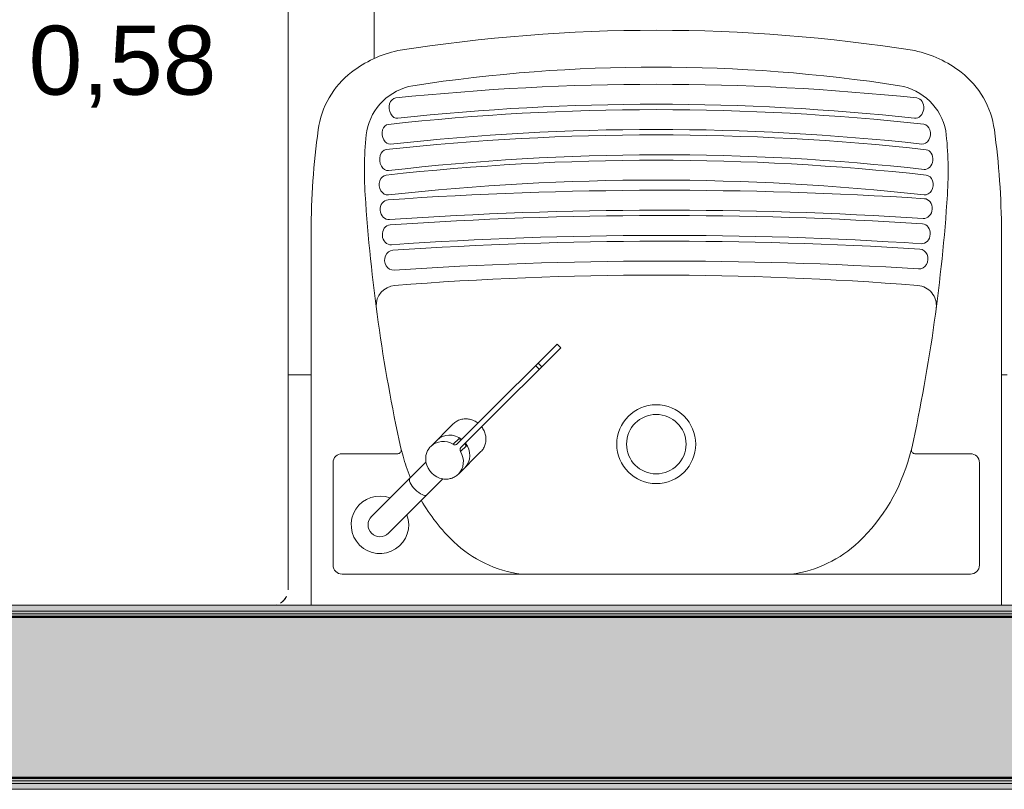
# Model space of a CAD drawing. Header units: metres. Extents: x -14 to 13.9, y -18.2 to 7.6.
# Tile 181 of 215: x -7.682 to -6.826, y -18.235 to -17.566. Entities that reach past the tile are written whole.
import ezdxf

# ---------------------------------------------------------------- set-up
doc = ezdxf.new("R2010")
doc.units = ezdxf.units.M
for name, color, linetype, lineweight in [('A-FLOR-PATT', 7, 'Continuous', 5), ('A-WALL', 7, 'Continuous', 5), ('A-WALL-PATT', 7, 'Continuous', 50), ('G-ANNO-TEXT', 7, 'Continuous', 9), ('I-WALL', 7, 'Continuous', 5), ('P-SANR-FIXT', 7, 'Continuous', 5), ('Q-SPCQ', 7, 'Continuous', 5)]:
    doc.layers.add(name, color=color, linetype=linetype, lineweight=lineweight)
doc.styles.add('Arial', font='arial.ttf', dxfattribs={"height": 0.06})

# ---------------------------------------------------------------- blocks, each defined once
blk = doc.blocks.new('Lavadora de roupas Electrolux - Electrolux-LSE12-2272090-PLANTA LAYOUT')
at = {"layer": 'Q-SPCQ', "color": 253, "true_color": 0xaaaaaa}
for p, q in [((-0.01834, 0), (-0.01351, 0)), ((-0.01834, 0), (-0.01351, 0)), ((-0.03001, 0), (-0.52983, 0)), ((-0.0135, 0), (-0.01351, 0)), ((-0.00001, -0.0135), (-0.00045, -0.01008))]:
    blk.add_line(p, q, dxfattribs=at)
at = {"layer": 'Q-SPCQ', "color": 253, "true_color": 0xaaaaaa, "flags": 128}
for points in [[(-0.01351, 0), (-0.01747, 0), (-0.02746, 0), (-0.03001, 0)], [(-0.00186, -0.00667), (-0.00396, -0.00395), (-0.00766, -0.00133)]]:
    blk.add_lwpolyline(points, dxfattribs=at)
at = {"layer": 'Q-SPCQ', "color": 253, "true_color": 0xaaaaaa}
for start, end in [(30.38252, 64.34984), (0, 14.67423)]:
    blk.add_arc((-0.01351, -0.0135), 0.0135, start, end, dxfattribs=at)
blk = doc.blocks.new('TORNEIRA DE MESA PARA LAVATÓRIO COM ALAVANCA - 1196_C_LNK_Cromado CR10-V6-PLANTA LAYOUT')
at = {"layer": 'P-SANR-FIXT', "color": 253, "true_color": 0xaaaaaa}
for p, q in [((-0.01032, -0.13276), (-0.01032, -0.10999)), ((0.01032, -0.13276), (0.01032, -0.10999)), ((-0.01032, -0.13276), (-0.01032, -0.17681)), ((0.01032, -0.17681), (0.01032, -0.13276)), ((-0.017, -0.18933), (-0.017, -0.21705)), ((0.017, -0.21705), (0.017, -0.18933)), ((-0.00446, -0.21166), (-0.00446, -0.20454)), ((0.00446, -0.21166), (0.00446, -0.20454)), ((-0.00225, -0.20723), (-0.00225, -0.23268)), ((0.00225, -0.20723), (0.00225, -0.23268)), ((-0.00225, -0.23268), (-0.00225, -0.32995)), ((0.00225, -0.32995), (0.00225, -0.23268)), ((-0.00225, -0.30346), (0.00225, -0.30346)), ((0.00225, -0.30663), (-0.00225, -0.30663)), ((-0.00225, -0.32995), (0.00225, -0.32995))]:
    blk.add_line(p, q, dxfattribs=at)
for centre, radius, start, end in [((0, -0.10999), 0.025, 294.39343, 245.60657), ((0, -0.10999), 0.01032, 90, 180), ((0, -0.10999), 0.01032, 360, 90), ((0, -0.1917), 0.01812, 55.264, 124.736), ((-0.0039, -0.21321), 0.00165, 3.09383, 110.0952), ((0.0039, -0.21321), 0.00165, 69.9048, 176.90491)]:
    blk.add_arc(centre, radius, start, end, dxfattribs=at)
for centre, major_axis, ratio, start_param, end_param in [((0, -0.1571), (-0.01033, 0), 0.371626, 3.141593, 6.283185), ((0, -0.18933), (0.017, 0), 0.927184, 3.141563, 4.446777), ((0, -0.18933), (0.017, 0), 0.927184, 4.978001, 6.283206), ((0, -0.1972), (0.017, 0), 0.927184, 3.141622, 4.579647), ((-0.00525, -0.20723), (0.003, 0), 0.927184, 0, 1.305184), ((0, -0.1972), (0.017, 0), 0.927184, 4.845132, 6.283156), ((0.00525, -0.20723), (-0.003, 0), 0.927184, 4.978001, 6.283185)]:
    blk.add_ellipse(centre, major_axis=major_axis, ratio=ratio, start_param=start_param, end_param=end_param, dxfattribs=at)
for points in [[(-0.01032, -0.17681), (-0.01137, -0.17756), (-0.01324, -0.17922), (-0.01538, -0.18229), (-0.0167, -0.18573), (-0.017, -0.18811), (-0.017, -0.18933)], [(0.017, -0.18933), (0.017, -0.18811), (0.0167, -0.18573), (0.01538, -0.18229), (0.01324, -0.17922), (0.01137, -0.17756), (0.01032, -0.17681)], [(-0.017, -0.21706), (-0.017, -0.21834), (-0.01668, -0.22082), (-0.01523, -0.2244), (-0.01291, -0.22754), (-0.00986, -0.23008), (-0.00623, -0.23188), (-0.00362, -0.23251), (-0.00225, -0.23268)], [(0.00225, -0.23268), (0.00362, -0.23251), (0.00623, -0.23188), (0.00986, -0.23008), (0.01291, -0.22754), (0.01523, -0.2244), (0.01668, -0.22082), (0.017, -0.21834), (0.017, -0.21706)]]:
    blk.add_open_spline(points, degree=3, dxfattribs=at)
blk = doc.blocks.new('TANQUE EM MÁRMORE SINTÉTICO 34L E 1 BATEDOR - TQ_03_Branco Gelo GE17-2898272-PLANTA LAYOUT')
at = {"layer": 'P-SANR-FIXT', "color": 253, "true_color": 0xaaaaaa}
for p, q in [((-7.42859, -17.75038), (-7.42859, -18.07504)), ((-6.82859, -18.07504), (-6.82859, -17.75038)), ((-7.35061, -17.93843), (-7.3486, -17.94528)), ((-6.90657, -17.93843), (-6.90858, -17.94528)), ((-7.40942, -18.04014), (-7.40942, -17.95104)), ((-7.40159, -17.94321), (-7.35324, -17.94321)), ((-6.85559, -17.94321), (-6.90394, -17.94321)), ((-6.84776, -18.04014), (-6.84776, -17.95104)), ((-7.14553, -18.04797), (-7.40159, -18.04797)), ((-7.14553, -18.04797), (-6.85559, -18.04797))]:
    blk.add_line(p, q, dxfattribs=at)
for radius in [0.03432, 0.02584]:
    blk.add_circle((-7.12859, -17.93492), radius, dxfattribs=at)
for centre, radius, start, end in [((-7.12859, -19.00816), 1.43311, 80.97987, 99.02013), ((-7.33201, -17.69081), 0.10032, 102.23545, 127.76455), ((-6.92516, -17.69081), 0.10032, 52.23545, 77.76455), ((-7.12859, -18.99712), 1.39007, 81.24921, 98.75079), ((-7.34663, -17.67193), 0.07645, 127.76455, 172.23545), ((-6.91054, -17.67193), 0.07645, 7.76455, 52.23545), ((-7.33129, -17.67236), 0.04991, 100.12791, 168.62665), ((-7.12859, -19.78628), 2.16424, 83.99373, 96.00513), ((-6.92588, -17.67236), 0.04991, 11.37335, 79.87209), ((-7.12859, -19.70102), 2.06171, 83.7479, 96.2521), ((-7.12859, -19.76536), 2.12133, 83.70586, 96.29985), ((-6.7509, -17.75316), 0.6777, 172.23545, 179.76455), ((-7.0718, -17.69793), 0.31045, 173.45024, 183.74029), ((-7.12868, -19.81612), 2.15011, 83.73318, 96.26374), ((-7.12859, -19.76291), 2.10161, 83.69863, 96.30722), ((-7.18538, -17.69793), 0.31045, 356.25971, 6.54976), ((-7.50628, -17.75316), 0.6777, 0.23545, 7.76455), ((-7.12426, -19.73738), 2.05408, 83.61708, 96.62437), ((-7.12859, -19.81959), 2.13156, 83.68076, 96.31924), ((-7.12859, -19.81621), 2.11091, 83.67073, 96.32933), ((-5.88995, -17.62067), 1.49483, 183.74029, 192.2731), ((-7.12128, -21.19346), 3.47932, 86.28101, 93.96185), ((-8.36723, -17.62067), 1.49483, 347.7269, 356.25971), ((-7.12126, -21.19846), 3.46703, 86.28665, 93.95647), ((-7.12154, -21.18817), 3.4521, 86.27452, 93.95923), ((-7.1215, -21.20633), 3.45295, 86.29477, 93.93923), ((-7.1201, -21.31101), 3.55257, 86.44076, 93.83204), ((-7.12009, -21.31058), 3.53487, 86.44038, 93.83256), ((-7.12859, -20.61634), 2.82847, 85.38969, 94.61033), ((-7.35453, -17.8145), 0.01754, 94.61033, 182.4678), ((-6.90265, -17.81444), 0.01748, 353.71026, 85.38969), ((-7.35324, -17.94025), 0.00296, 270, 10), ((-6.90394, -17.94025), 0.00296, 170, 270), ((-7.40159, -17.95104), 0.00783, 90, 180), ((-7.19434, -17.90443), 0.15958, 194.82987, 201.73225), ((-7.06284, -17.90443), 0.15958, 313.67188, 345.17013), ((-6.85559, -17.95104), 0.00783, 0, 90), ((-7.19434, -17.90443), 0.15958, 209.77097, 226.32812), ((-7.23202, -17.9439), 0.10501, 226.32812, 262.32812), ((-7.02516, -17.9439), 0.10501, 277.67188, 313.67188), ((-7.40159, -18.04014), 0.00783, 180, 270), ((-6.85559, -18.04014), 0.00783, 270, 0)]:
    blk.add_arc(centre, radius, start, end, dxfattribs=at)
for centre, major_axis, ratio, start_param, end_param in [((-7.35408, -17.64275), (-0.00097, 0.00883), 0.750062, 6.276734, 9.424778), ((-6.90309, -17.64275), (0.00097, 0.00883), 0.783449, 3.141593, 6.283185), ((-7.36042, -17.66543), (-0.00095, 0.00859), 0.741965, 6.28309, 9.424778), ((-6.89697, -17.6654), (0.00095, 0.00859), 0.767158, 3.141593, 6.283282), ((-7.36227, -17.68793), (-0.001, 0.00909), 0.728793, 0, 3.150789), ((-6.89494, -17.68745), (0.00096, 0.00859), 0.767499, 3.141593, 6.283185), ((-7.36225, -17.70958), (-0.00095, 0.00859), 0.827595, 6.28304, 9.424778), ((-6.89492, -17.70958), (0.00095, 0.00859), 0.807213, 3.141593, 6.283327), ((-7.36108, -17.73107), (-0.0006, 0.00862), 0.855959, 0.00008, 3.141593), ((-6.89616, -17.73009), (0.00056, 0.00862), 0.861674, 3.141593, 6.2831), ((-7.3593, -17.75293), (-0.00059, 0.00862), 0.852872, 0.000298, 3.141593), ((-6.8978, -17.75198), (0.00056, 0.00862), 0.850353, 3.141593, 6.282885), ((-7.35695, -17.775), (-0.00058, 0.00862), 0.893867, 6.283177, 9.424778), ((-6.90009, -17.77391), (0.00054, 0.00862), 0.881661, 3.141593, 6.283191)]:
    blk.add_ellipse(centre, major_axis=major_axis, ratio=ratio, start_param=start_param, end_param=end_param, dxfattribs=at)

msp = doc.modelspace()

# ---------------------------------------------------------------- hatches: boundary and pattern name
at = {"layer": 'A-FLOR-PATT', "true_color": 0x808080}
h = msp.add_hatch(dxfattribs=at)
h.set_pattern_fill('FP_2', color=8, style=0, pattern_type=2)
h.set_pattern_definition([(0, (-2.574, -15.475), (0, 0.6), []), (90, (-2.574, -15.475), (-0.6, 4e-17), [])])
h.paths.add_polyline_path([(-6.82369, -18.07504), (-6.82369, -17.42504), (-6.21359, -17.42504), (-6.21359, -16.69504), (-6.17359, -16.69504), (-6.17369, -15.47504), (-8.17359, -15.47504), (-8.17359, -15.52504), (-8.33359, -15.52504), (-8.33359, -17.27504), (-8.17359, -17.27504), (-8.17359, -18.07504), (-8.08512, -18.07502), (-8.09466, -18.07102), (-8.09636, -18.06843), (-8.09644, -18.06831), (-8.09859, -18.05912), (-8.09802, -17.30963), (-8.09695, -17.30534), (-8.09521, -17.30314), (-8.09065, -17.29936), (-8.08754, -17.29871), (-8.08509, -17.29895), (-8.03924, -17.29813), (-8.02676, -17.29285), (-8.00247, -17.2866), (-7.98273, -17.28292), (-7.97054, -17.28107), (-7.91609, -17.27483), (-7.87745, -17.27167), (-7.82396, -17.26918), (-7.77359, -17.26796), (-7.68831, -17.2706), (-7.64458, -17.27357), (-7.5991, -17.27827), (-7.56363, -17.28313), (-7.53263, -17.28944), (-7.51864, -17.2936), (-7.50582, -17.29872), (-7.45637, -17.29956), (-7.45353, -17.30132), (-7.45092, -17.30425), (-7.44998, -17.30671), (-7.44899, -17.3092), (-7.44928, -17.3102), (-7.44881, -17.31135), (-7.44859, -17.337), (-7.44885, -18.06288), (-7.45057, -18.06658), (-7.45059, -18.06661), (-7.45097, -18.06843), (-7.45144, -18.06843), (-7.45254, -18.07108), (-7.46209, -18.07503), (-7.42859, -18.07503), (-7.42859, -17.75038), (-7.42694, -17.70589), (-7.42238, -17.66161), (-7.41722, -17.64257), (-7.40736, -17.62549), (-7.39345, -17.6115), (-7.37408, -17.59977), (-7.35327, -17.59276), (-7.24128, -17.57948), (-7.12859, -17.57504), (-7.0159, -17.57948), (-6.9039, -17.59276), (-6.88277, -17.59989), (-6.86372, -17.6115), (-6.84982, -17.62549), (-6.83996, -17.64257), (-6.8348, -17.66161), (-6.83023, -17.70589), (-6.82859, -17.75038), (-6.82859, -18.07504)])
h.paths.add_polyline_path([(-7.58859, -18.07504), (-7.58859, -18.07504), (-7.63517, -18.07504)])
h.paths.add_polyline_path([(-8.08509, -17.29976), (-8.08509, -17.29936), (-8.08648, -17.29957)])
at = {"layer": 'A-WALL-PATT'}
for points in [[(-6.17359, -18.08254), (-6.16609, -18.08254), (-6.16609, -18.08004), (-8.33359, -18.08004), (-8.33359, -18.08254), (-6.17959, -18.08254)], [(-6.17359, -18.08504), (-6.16359, -18.08504), (-6.16359, -18.08254), (-8.33359, -18.08254), (-8.33359, -18.08504), (-6.18159, -18.08504)], [(-7.55581, -18.22504), (-6.02359, -18.22504), (-6.02359, -18.08504), (-8.33359, -18.08504), (-8.33359, -18.22504), (-7.64667, -18.22504)], [(-6.02109, -18.22754), (-6.02109, -18.22504), (-8.33359, -18.22504), (-8.33359, -18.22754), (-6.02359, -18.22754)], [(-6.01859, -18.23004), (-6.01859, -18.22754), (-8.33359, -18.22754), (-8.33359, -18.23004), (-6.02109, -18.23004)]]:
    msp.add_hatch(color=256, dxfattribs=at).paths.add_polyline_path(points)
at = {"layer": 'I-WALL'}
for points in [[(-6.17759, -18.08004), (-6.16859, -18.08004), (-6.16859, -18.07504), (-8.33359, -18.07504), (-8.33359, -18.08004), (-6.28372, -18.08004)], [(-6.10199, -18.23504), (-6.01359, -18.23504), (-6.01359, -18.23004), (-8.33359, -18.23004), (-8.33359, -18.23504), (-6.16359, -18.23504)]]:
    msp.add_hatch(color=256, dxfattribs=at).paths.add_polyline_path(points)

# ---------------------------------------------------------------- linework, layer by layer
at = {"layer": 'A-WALL'}
for p, q in [((-8.33359, -18.08004), (-6.16859, -18.08004)), ((-6.17359, -18.07504), (-8.17359, -18.07504)), ((-8.33359, -18.08254), (-6.16609, -18.08254)), ((0.49891, -18.22754), (-8.33359, -18.22754)), ((-8.33359, -18.23004), (-6.02109, -18.23004)), ((-8.33359, -18.23504), (0.50641, -18.23504))]:
    msp.add_line(p, q, dxfattribs=at)
at = {"layer": 'A-WALL', "lineweight": 50}
for p, q in [((-8.33359, -18.08504), (-6.16359, -18.08504)), ((-8.33359, -18.22504), (0.49641, -18.22504))]:
    msp.add_line(p, q, dxfattribs=at)

# ---------------------------------------------------------------- block references
at = {"layer": 'P-SANR-FIXT', "color": 253, "true_color": 0xaaaaaa}
msp.add_blockref('TANQUE EM MÁRMORE SINTÉTICO 34L E 1 BATEDOR - TQ_03_Branco Gelo GE17-2898272-PLANTA LAYOUT', (0, 0), dxfattribs=at)
at = {"layer": 'P-SANR-FIXT', "color": 253, "true_color": 0xaaaaaa, "rotation": 134.9999999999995}
msp.add_blockref('TORNEIRA DE MESA PARA LAVATÓRIO COM ALAVANCA - 1196_C_LNK_Cromado CR10-V6-PLANTA LAYOUT', (-7.44647, -18.08282), dxfattribs=at)
at = {"layer": 'Q-SPCQ', "color": 253, "true_color": 0xaaaaaa, "rotation": 269.9999999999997}
msp.add_blockref('Lavadora de roupas Electrolux - Electrolux-LSE12-2272090-PLANTA LAYOUT', (-7.44859, -18.07504), dxfattribs=at)

# ---------------------------------------------------------------- texts
at = {"layer": 'G-ANNO-TEXT', "color": 253, "true_color": 0xaaaaaa, "insert": (-7.674, -17.57104), "char_height": 0.06, "width": 0.2124472, "attachment_point": 1, "style": 'Arial'}
msp.add_mtext('0,58', dxfattribs=at)

doc.saveas('drawing.dxf')
